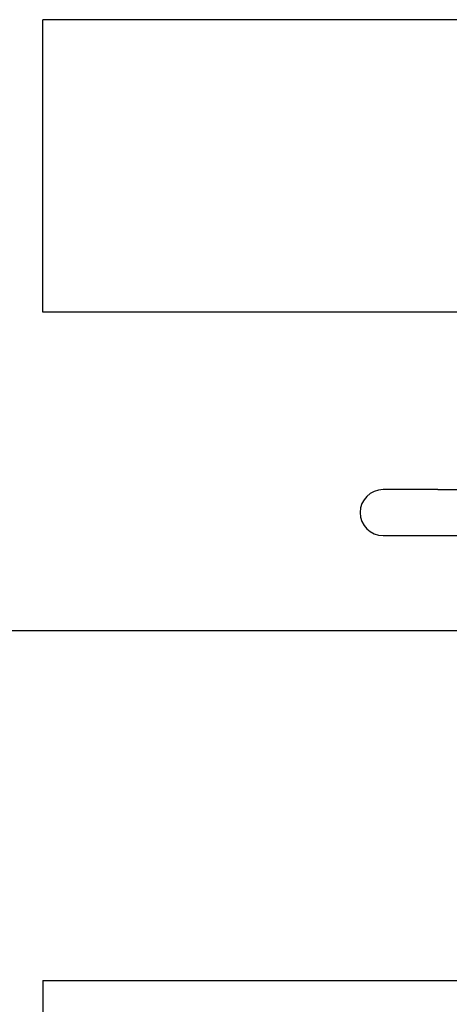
# Model space of a CAD drawing. Header units: millimetres. Extents: x 226749 to 325316, y -44191 to 40236.
# Tile 108 of 164: x 294092 to 294113, y 12158 to 12205. Entities that reach past the tile are written whole.
import ezdxf

# ---------------------------------------------------------------- set-up
doc = ezdxf.new("R2010")
doc.units = ezdxf.units.MM
doc.header["$LTSCALE"] = 100
doc.layers.add('K_URZĄDZENIA', color=4, linetype='Continuous')

# ---------------------------------------------------------------- blocks, each defined once
blk = doc.blocks.new('ZBIORNIK_RZUT')
at = {"layer": 'K_URZĄDZENIA'}
for p, q in [((149969.348, 96603.528), (149969.348, 96488.528)), ((149983.348, 96603.528), (149983.348, 96488.528)), ((150015.348, 96488.528), (150015.348, 96603.528)), ((149994.048, 96507.445), (149994.048, 96510.678)), ((149991.848, 96507.445), (149991.848, 96508.528)), ((149991.848, 96507.445), (149991.848, 96504.818)), ((149994.048, 96504.818), (149994.048, 96507.445)), ((149983.348, 96488.528), (149969.348, 96488.528)), ((150015.348, 96488.528), (150029.348, 96488.528))]:
    blk.add_line(p, q, dxfattribs=at)
blk.add_arc((149992.948, 96504.818), 1.1, 180, 0, dxfattribs=at)

msp = doc.modelspace()

# ---------------------------------------------------------------- linework, layer by layer
at = {"color": 7, "linetype": 'Continuous'}
msp.add_line((294056.62, 12175.501), (294139.12, 12175.501), dxfattribs=at)

# ---------------------------------------------------------------- block references
at = {"layer": 'K_URZĄDZENIA', "rotation": 270}
msp.add_blockref('ZBIORNIK_RZUT', (197604.999, 162174.098), dxfattribs=at)

doc.saveas('drawing.dxf')
